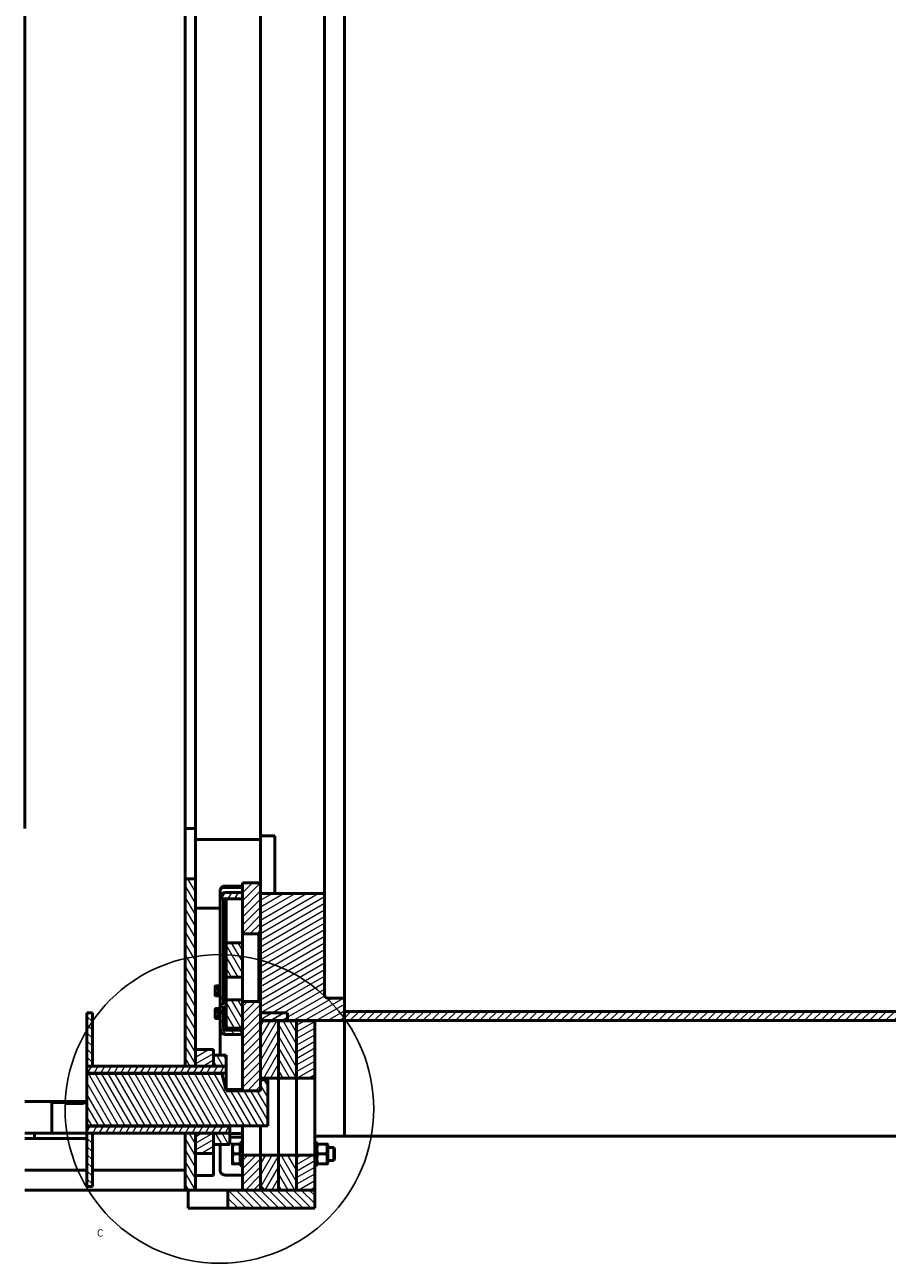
# Model space of a CAD drawing. Header units: millimetres. Extents: x -428974 to 63075, y -12164 to 49045.
# Tile 6 of 131: x -377528 to -359636, y -10263 to 15431. Entities that reach past the tile are written whole.
import ezdxf

# ---------------------------------------------------------------- set-up
doc = ezdxf.new("R2010")
doc.units = ezdxf.units.MM
doc.header["$LTSCALE"] = 75
for name, color, linetype, lineweight in [('Detail Boundary (ISO)', 7, 'Continuous', 25), ('Hatch (ISO)', 7, 'Continuous', 18), ('Visible (ISO)', 7, 'Continuous', 50)]:
    doc.layers.add(name, color=color, linetype=linetype, lineweight=lineweight)
doc.styles.add('Label Text (ISO)', font='tahoma.ttf')
pattern_1 = [(30.000022, (0, 0), (-59.53129, 103.111127), [])]
pattern_2 = [(45, (0, 0), (-84.1899, 84.1899), [])]
pattern_3 = [(135.00021, (0, 0), (-84.189592, -84.19021), [])]
pattern_4 = [(120.000175, (0, 0), (-103.110967, -59.531566), [])]
pattern_5 = [(59.999978, (0, 0), (-103.111127, 59.53129), [])]

# ---------------------------------------------------------------- blocks, each defined once
blk = doc.blocks.new('2dDetail0')
at = {"layer": 'Detail Boundary (ISO)'}
blk.add_circle((-4979.86, -94.16), 42.68, dxfattribs=at)
at = {"layer": 'Detail Boundary (ISO)', "insert": (-5013.71, -129.5), "char_height": 2, "attachment_point": 7, "style": 'Label Text (ISO)'}
blk.add_mtext('C', dxfattribs=at)

msp = doc.modelspace()

# ---------------------------------------------------------------- hatches: boundary and pattern name
at = {"layer": 'Hatch (ISO)'}
h = msp.add_hatch(dxfattribs=at)
h.set_pattern_fill('ANSI31', color=256, scale=952.5, angle=-14.99997778, style=0)
h.set_pattern_definition(pattern_1)
edge = h.paths.add_edge_path()
edge.add_spline(control_points=[(-371310.2426, 38179.4117), (-371310.2426, 38184.7468), (-371309.7549, 38190.5795), (-371307.6336, 38202.0304), (-371305.9987, 38207.6484), (-371302.2354, 38217.3286), (-371299.8071, 38222.3101), (-371293.9878, 38231.6684), (-371290.5943, 38236.0437), (-371283.9108, 38243.1788), (-371280.0521, 38246.6401), (-371271.6835, 38252.6456), (-371267.1717, 38255.1874), (-371258.7579, 38258.8963), (-371254.1103, 38260.4506), (-371244.5875, 38262.4812), (-371239.712, 38262.9564), (-371235.2426, 38262.9564)], knot_values=[-1.566484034, -1.566484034, -1.566484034, -1.566484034, -1.353080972, -1.353080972, -1.13967791, -1.13967791, -0.9376405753, -0.9376405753, -0.7356032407, -0.7356032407, -0.5465814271, -0.5465814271, -0.3575596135, -0.3575596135, -0.1787798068, -0.1787798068, 0, 0, 0, 0], degree=3, periodic=0)
edge.add_line((-371235.2426, 38262.9564), (-370897.7426, 38262.9564))
edge.add_line((-370897.7426, 38262.9564), (-370897.7426, 38539.8789))
edge.add_line((-370897.7426, 38539.8789), (-370897.7426, 38729.6676))
edge.add_line((-370897.7426, 38729.6676), (-372637.7426, 38729.6676))
edge.add_line((-372637.7426, 38729.6676), (-372637.7426, 36093.6427))
edge.add_line((-372637.7426, 36093.6427), (-371310.2426, 36093.6427))
edge.add_line((-371310.2426, 36093.6427), (-371310.2426, 38179.4117))
edge = h.paths.add_edge_path()
edge.add_spline(control_points=[(-371235.2426, -4763.1815), (-371239.712, -4763.1815), (-371244.5875, -4762.7064), (-371254.1103, -4760.6757), (-371258.7579, -4759.1215), (-371267.1717, -4755.4125), (-371271.6835, -4752.8708), (-371280.0521, -4746.8652), (-371283.9108, -4743.404), (-371290.5943, -4736.2688), (-371293.9878, -4731.8936), (-371299.8071, -4722.5353), (-371302.2354, -4717.5537), (-371305.9987, -4707.8735), (-371307.6336, -4702.2555), (-371309.7549, -4690.8046), (-371310.2426, -4684.9719), (-371310.2426, -4679.6369)], knot_values=[0, 0, 0, 0, 0.1787798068, 0.1787798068, 0.3575596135, 0.3575596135, 0.5465814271, 0.5465814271, 0.7356032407, 0.7356032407, 0.9376405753, 0.9376405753, 1.13967791, 1.13967791, 1.353080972, 1.353080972, 1.566484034, 1.566484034, 1.566484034, 1.566484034], degree=3, periodic=0)
edge.add_line((-371310.2426, -4679.6369), (-371310.2426, -2593.8678))
edge.add_line((-371310.2426, -2593.8678), (-372637.7426, -2593.8678))
edge.add_line((-372637.7426, -2593.8678), (-372637.7426, -3356.7706))
edge.add_line((-372637.7426, -3356.7706), (-372637.7426, -4874.745))
edge.add_line((-372637.7426, -4874.745), (-372637.7426, -5065.9252))
edge.add_line((-372637.7426, -5065.9252), (-372637.7426, -5229.8927))
edge.add_line((-372637.7426, -5229.8927), (-372075.2426, -5229.8927))
edge.add_line((-372075.2426, -5229.8927), (-370897.7426, -5229.8927))
edge.add_line((-370897.7426, -5229.8927), (-370897.7426, -5040.104))
edge.add_line((-370897.7426, -5040.104), (-370897.7426, -4763.1815))
edge.add_line((-370897.7426, -4763.1815), (-371235.2426, -4763.1815))
h = msp.add_hatch(dxfattribs=at)
h.set_pattern_fill('ANSI31', color=256, scale=952.5, style=0)
h.set_pattern_definition(pattern_2)
h.paths.add_polyline_path([(-370897.7426, -5229.8927), (-74377.7426, -5229.8927), (-74377.7426, -5040.104), (-370897.7426, -5040.104)])
h.paths.add_polyline_path([(-74377.7426, 38729.6676), (-370897.7426, 38729.6676), (-370897.7426, 38539.8789), (-74377.7426, 38539.8789)])
h = msp.add_hatch(dxfattribs=at)
h.set_pattern_fill('ANSI31', color=256, scale=952.5, angle=75.00017538, style=0)
h.set_pattern_definition(pattern_4)
h.paths.add_polyline_path([(-373987.7426, -2284.5157), (-374197.7426, -2284.5157), (-374197.7426, -6174.5871), (-373987.7426, -6174.5871), (-373987.7426, -5831.8577)])
h.paths.add_polyline_path([(-374197.7426, -8746.0264), (-373987.7426, -8746.0264), (-373987.7426, -7983.3122), (-373987.7426, -7567.4657), (-374197.7426, -7567.4657)])
h = msp.add_hatch(dxfattribs=at)
h.set_pattern_fill('ANSI31', color=256, scale=952.5, angle=14.99997778, style=0)
h.set_pattern_definition(pattern_5)
edge = h.paths.add_edge_path()
edge.add_line((-373372.7426, -2701.0212), (-373012.7426, -2701.0212))
edge.add_line((-373012.7426, -2701.0212), (-373012.7426, -2569.2706))
edge.add_line((-373012.7426, -2569.2706), (-373372.7426, -2569.2706))
edge.add_ellipse((-373372.7426, -2779.2706), major_axis=(0, 210), ratio=0.5, start_angle=0, end_angle=51.23327886)
edge.add_line((-373470.181, -2701.0212), (-373372.7426, -2701.0212))
h = msp.add_hatch(dxfattribs=at)
h.set_pattern_fill('ANSI31', color=256, scale=952.5, style=0)
h.set_pattern_definition(pattern_2)
h.paths.add_polyline_path([(-372637.7426, -4874.745), (-372675.2426, -4831.4437), (-373012.7426, -4831.4437), (-373012.7426, -5342.3987), (-373012.7426, -5429.0013), (-373012.7426, -5515.6038), (-373012.7426, -6683.5264), (-372637.7426, -6683.5264), (-372637.7426, -6458.5264), (-372637.7426, -6421.0264), (-372637.7426, -5231.4319), (-372637.7426, -5229.8927), (-372637.7426, -5065.9252)])
h.paths.add_polyline_path([(-372675.2426, -3431.7706), (-372637.7426, -3356.7706), (-372637.7426, -2593.8678), (-372637.7426, -2371.0264), (-373012.7426, -2371.0264), (-373012.7426, -2569.2706), (-373012.7426, -2701.0212), (-373012.7426, -3431.7706)])
h.paths.add_polyline_path([(-373012.7426, -8019.0255), (-373012.7426, -8746.0264), (-372637.7426, -8746.0264), (-372637.7426, -8671.0264), (-372637.7426, -8019.0255)])
h = msp.add_hatch(dxfattribs=at)
h.set_pattern_fill('ANSI31', color=256, scale=952.5, angle=75.00017538, style=0)
h.set_pattern_definition(pattern_4)
h.paths.add_polyline_path([(-373350.2426, -3616.0287), (-373350.2426, -4328.5287), (-373012.7426, -4328.5287), (-373012.7426, -3616.0287)])
h.paths.add_polyline_path([(-373350.2426, -4798.7867), (-373350.2426, -5342.3987), (-373312.7426, -5385.7), (-373050.2426, -5385.7), (-373012.7426, -5342.3987), (-373012.7426, -4831.4437), (-373012.7426, -4798.7867)])
h = msp.add_hatch(dxfattribs=at)
h.set_pattern_fill('ANSI31', color=256, scale=952.5, angle=90.00021046, style=0)
h.set_pattern_definition(pattern_3)
h.paths.add_polyline_path([(-376237.7426, -5071.0264), (-376237.7426, -6174.5871), (-376125.2426, -6174.5871), (-376125.2426, -5071.0264)])
h.paths.add_polyline_path([(-376237.7426, -7567.4657), (-376237.7426, -8671.0264), (-376125.2426, -8671.0264), (-376125.2426, -7567.4657)])
h = msp.add_hatch(dxfattribs=at)
h.set_pattern_fill('ANSI31', color=256, scale=952.5, angle=90.00021046, style=0)
h.set_pattern_definition(pattern_3)
edge = h.paths.add_edge_path()
edge.add_line((-373402.7426, -5394.3602), (-373402.7426, -5039.2898))
edge.add_line((-373402.7426, -5039.2898), (-373477.7426, -5039.2898))
edge.add_line((-373477.7426, -5039.2898), (-373477.7426, -5394.3602))
edge.add_ellipse((-373372.7426, -5394.3602), major_axis=(0, -121.2436), ratio=0.8660254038, start_angle=270, end_angle=360)
edge.add_line((-373372.7426, -5515.6038), (-373012.7426, -5515.6038))
edge.add_line((-373012.7426, -5515.6038), (-373012.7426, -5429.0013))
edge.add_line((-373012.7426, -5429.0013), (-373372.7426, -5429.0013))
edge.add_ellipse((-373372.7426, -5394.3602), major_axis=(0, -34.641), ratio=0.8660254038, start_angle=270, end_angle=360, ccw=False)
h = msp.add_hatch(dxfattribs=at)
h.set_pattern_fill('ANSI31', color=256, scale=952.5, angle=-14.99997778, style=0)
h.set_pattern_definition(pattern_1)
h.paths.add_polyline_path([(-372075.2426, -5065.9252), (-372637.7426, -5065.9252), (-372637.7426, -5229.8927), (-372637.7426, -5231.4319), (-372262.7426, -5231.4319), (-372075.2426, -5231.4319), (-372075.2426, -5229.8927)])
h = msp.add_hatch(dxfattribs=at)
h.set_pattern_fill('ANSI31', color=256, scale=952.5, angle=14.99997778, style=0)
h.set_pattern_definition(pattern_5)
h.paths.add_polyline_path([(-372262.7426, -8746.0264), (-372262.7426, -8019.0255), (-372637.7426, -8019.0255), (-372637.7426, -8671.0264), (-372562.7426, -8746.0264)])
h.paths.add_polyline_path([(-372262.7426, -6421.0264), (-372262.7426, -5231.4319), (-372637.7426, -5231.4319), (-372637.7426, -6421.0264)])
h = msp.add_hatch(dxfattribs=at)
h.set_pattern_fill('ANSI31', color=256, scale=952.5, angle=75.00017538, style=0)
h.set_pattern_definition(pattern_4)
h.paths.add_polyline_path([(-371887.7426, -8746.0264), (-371887.7426, -8019.0255), (-372262.7426, -8019.0255), (-372262.7426, -8746.0264)])
h.paths.add_polyline_path([(-371887.7426, -6421.0264), (-371887.7426, -5231.4319), (-372075.2426, -5231.4319), (-372262.7426, -5231.4319), (-372262.7426, -6421.0264)])
h = msp.add_hatch(dxfattribs=at)
h.set_pattern_fill('ANSI31', color=256, scale=952.5, angle=-14.99997778, style=0)
h.set_pattern_definition(pattern_1)
h.paths.add_polyline_path([(-371512.7426, -8746.0264), (-371512.7426, -8019.0255), (-371887.7426, -8019.0255), (-371887.7426, -8746.0264)])
h.paths.add_polyline_path([(-371512.7426, -6421.0264), (-371512.7426, -5231.4319), (-371887.7426, -5231.4319), (-371887.7426, -6421.0264)])
h = msp.add_hatch(dxfattribs=at)
h.set_pattern_fill('ANSI31', color=256, scale=952.5, angle=-14.99997778, style=0)
h.set_pattern_definition(pattern_1)
h.paths.add_polyline_path([(-373987.7426, -6174.5871), (-373612.7426, -6174.5871), (-373612.7426, -5945.6736), (-373612.7426, -5831.8577), (-373987.7426, -5831.8577)])
h.paths.add_polyline_path([(-373612.7426, -7567.4657), (-373987.7426, -7567.4657), (-373987.7426, -7983.3122), (-373612.7426, -7983.3122), (-373612.7426, -7796.3791)])
h = msp.add_hatch(dxfattribs=at)
h.set_pattern_fill('ANSI31', color=256, scale=952.5, angle=75.00017538, style=0)
h.set_pattern_definition(pattern_4)
h.paths.add_polyline_path([(-373350.2426, -6174.5871), (-373350.2426, -5945.6736), (-373612.7426, -5945.6736), (-373612.7426, -6174.5871)])
h.paths.add_polyline_path([(-373275.2426, -7796.3791), (-373275.2426, -7567.4657), (-373612.7426, -7567.4657), (-373612.7426, -7796.3791)])
h = msp.add_hatch(dxfattribs=at)
h.set_pattern_fill('ANSI31', color=256, scale=952.5, angle=14.99997778, style=0)
h.set_pattern_definition(pattern_5)
h.paths.add_polyline_path([(-376237.7426, -6174.5871), (-376237.7426, -6321.2342), (-373350.2426, -6321.2342), (-373350.2426, -6174.5871), (-373612.7426, -6174.5871), (-373987.7426, -6174.5871), (-374197.7426, -6174.5871), (-376125.2426, -6174.5871)])
h.paths.add_polyline_path([(-376237.7426, -7420.8186), (-376237.7426, -7567.4657), (-376125.2426, -7567.4657), (-374197.7426, -7567.4657), (-373987.7426, -7567.4657), (-373612.7426, -7567.4657), (-373275.2426, -7567.4657), (-373275.2426, -7420.8186)])
h = msp.add_hatch(dxfattribs=at)
h.set_pattern_fill('ANSI31', color=256, scale=952.5, angle=75.00017538, style=0)
h.set_pattern_definition(pattern_4)
h.paths.add_polyline_path([(-372637.7426, -6683.5264), (-373012.7426, -6683.5264), (-373347.2616, -6683.5264), (-373442.253, -6329.0137), (-376237.7426, -6329.0137), (-376237.7426, -7413.039), (-372487.7426, -7413.039), (-372487.7426, -6458.5264), (-372637.7426, -6458.5264)])
h = msp.add_hatch(dxfattribs=at)
h.set_pattern_fill('ANSI31', color=256, scale=952.5, angle=90.00021046, style=0)
h.set_pattern_definition(pattern_3)
h.paths.add_polyline_path([(-373312.7426, -9121.0264), (-371512.7426, -9121.0264), (-371512.7426, -8746.0264), (-371887.7426, -8746.0264), (-372262.7426, -8746.0264), (-372562.7426, -8746.0264), (-372637.7426, -8746.0264), (-373012.7426, -8746.0264), (-373312.7426, -8746.0264)])

# ---------------------------------------------------------------- linework, layer by layer
at = {"layer": 'Visible (ISO)'}
for p, q in [((-374197.7426, -1246.0264), (-374197.7426, 40003.9736)), ((-373987.7426, -1246.0264), (-373987.7426, 40003.9736)), ((-370897.7426, 38262.9564), (-370897.7426, -4763.1815)), ((-371310.2426, 36093.6427), (-371310.2426, -2593.8678)), ((-372637.7426, 32428.9736), (-372637.7426, -1396.0264)), ((-377527.7426, -1246.0264), (-377527.7426, 26311.4189)), ((-374197.7426, -1246.0264), (-373987.7426, -1246.0264)), ((-374197.7426, -2284.5157), (-374197.7426, -1246.0264)), ((-373987.7426, -1246.0264), (-373987.7426, -2284.5157)), ((-372637.7426, -1471.0264), (-373987.7426, -1471.0264)), ((-372637.7426, -1396.0264), (-372637.7426, -1836.5806)), ((-372637.7426, -1396.0264), (-372337.7426, -1396.0264)), ((-372337.7426, -1836.5806), (-372337.7426, -1396.0264)), ((-372637.7426, -2371.0264), (-372637.7426, -1836.5806)), ((-372337.7426, -1836.5806), (-372337.7426, -2593.8678)), ((-373987.7426, -2284.5157), (-374197.7426, -2284.5157)), ((-374197.7426, -2284.5157), (-374197.7426, -6174.5871)), ((-373987.7426, -6174.5871), (-373987.7426, -2284.5157)), ((-373477.7426, -2519.2327), (-373477.7426, -2720.5836)), ((-373372.7426, -2438.3481), (-373012.7426, -2438.3481)), ((-373372.7426, -2466.7327), (-373012.7426, -2466.7327)), ((-373012.7426, -2569.2706), (-373372.7426, -2569.2706)), ((-372637.7426, -2371.0264), (-373012.7426, -2371.0264)), ((-373012.7426, -2371.0264), (-373012.7426, -3431.7706)), ((-373012.7426, -2701.0212), (-373012.7426, -2569.2706)), ((-372637.7426, -3356.7706), (-372637.7426, -2371.0264)), ((-373477.7426, -2720.5836), (-373477.7426, -4753.0836)), ((-373470.181, -2701.0212), (-373372.7426, -2701.0212)), ((-373402.7426, -4753.0836), (-373402.7426, -2720.5836)), ((-373372.7426, -2701.0212), (-373012.7426, -2701.0212)), ((-373012.7426, -2705.5836), (-373372.7426, -2705.5836)), ((-373350.2426, -2734.9174), (-373350.2426, -2707.4655)), ((-373350.2426, -3616.0287), (-373350.2426, -2734.9174)), ((-371310.2426, -2593.8678), (-372637.7426, -2593.8678)), ((-372637.7426, -2593.8678), (-372637.7426, -5229.8927)), ((-371310.2426, -4679.6369), (-371310.2426, -2593.8678)), ((-373477.7426, -2896.0264), (-373987.7426, -2896.0264)), ((-373012.7426, -3431.7706), (-372675.2426, -3431.7706)), ((-373012.7426, -3431.7706), (-373012.7426, -3616.0287)), ((-372675.2426, -3431.7706), (-372637.7426, -3356.7706)), ((-372675.2426, -3431.7706), (-372675.2426, -4577.0932)), ((-373350.2426, -3616.0287), (-373350.2426, -4328.5287)), ((-373012.7426, -3616.0287), (-373350.2426, -3616.0287)), ((-373012.7426, -4328.5287), (-373012.7426, -3616.0287)), ((-373372.7426, -4254.55), (-373350.2426, -4254.55)), ((-373350.2426, -4328.5287), (-373012.7426, -4328.5287)), ((-373350.2426, -4710.6141), (-373350.2426, -4328.5287)), ((-373012.7426, -4328.5287), (-373012.7426, -4710.6141)), ((-373575.2433, -4523.0331), (-373567.7069, -4509.9797)), ((-373575.2433, -4523.0331), (-373575.2433, -4535.7657)), ((-373575.2433, -4535.7657), (-373575.2433, -4614.3657)), ((-373575.2433, -4614.3657), (-373575.2433, -4691.6331)), ((-373506.2433, -4509.1215), (-373567.2048, -4509.1215)), ((-373506.2433, -4562.4098), (-373567.2048, -4562.4098)), ((-373506.2433, -4509.1215), (-373506.2433, -4562.4098)), ((-373506.2433, -4528.6956), (-373500.2426, -4528.6956)), ((-373506.2433, -4562.4098), (-373506.2433, -4666.3215)), ((-373500.2426, -4506.1581), (-373494.6176, -4500.5331)), ((-373500.2426, -4719.9081), (-373500.2426, -4506.1581)), ((-373494.6176, -4500.5331), (-373494.6176, -4725.5331)), ((-373494.6176, -4500.5331), (-373477.7426, -4500.5331)), ((-373385.8676, -4500.5331), (-373402.7426, -4500.5331)), ((-373385.8676, -4725.5331), (-373385.8676, -4500.5331)), ((-373380.2426, -4506.1581), (-373385.8676, -4500.5331)), ((-373380.2426, -4506.1581), (-373380.2426, -4719.9081)), ((-373380.2426, -4553.0331), (-373350.2426, -4553.0331)), ((-373350.2426, -4421.785), (-373372.7426, -4421.785)), ((-373350.2426, -4459.285), (-373372.7426, -4459.285)), ((-372675.2426, -4577.0932), (-372675.2426, -4679.5451)), ((-373575.2433, -4691.6331), (-373575.2433, -4703.0331)), ((-373575.2433, -4703.0331), (-373567.7069, -4716.0866)), ((-373506.2433, -4666.3215), (-373567.2048, -4666.3215)), ((-373506.2433, -4716.9448), (-373567.2048, -4716.9448)), ((-373506.2433, -4666.3215), (-373506.2433, -4716.9448)), ((-373506.2433, -4697.3706), (-373500.2426, -4697.3706)), ((-373500.2426, -4719.9081), (-373494.6176, -4725.5331)), ((-373494.6176, -4725.5331), (-373477.7426, -4725.5331)), ((-373477.7426, -4758.1076), (-373477.7426, -4753.0836)), ((-373477.7426, -4758.1076), (-373477.7426, -4949.471)), ((-373477.7426, -4758.1076), (-373402.7426, -4758.1076)), ((-373385.8676, -4725.5331), (-373402.7426, -4725.5331)), ((-373402.7426, -4753.0836), (-373402.7426, -4758.1076)), ((-373402.7426, -4872.1026), (-373402.7426, -4758.1076)), ((-373380.2426, -4719.9081), (-373385.8676, -4725.5331)), ((-373380.2426, -4673.0331), (-373350.2426, -4673.0331)), ((-373350.2426, -4841.5686), (-373372.7426, -4841.5686)), ((-373372.7426, -4867.8378), (-373350.2426, -4867.8378)), ((-373350.2426, -4798.7867), (-373350.2426, -4710.6141)), ((-373350.2426, -4798.7867), (-373350.2426, -5342.3987)), ((-373012.7426, -4798.7867), (-373350.2426, -4798.7867)), ((-373012.7426, -4710.6141), (-373012.7426, -4798.7867)), ((-373012.7426, -5342.3987), (-373012.7426, -4798.7867)), ((-372675.2426, -4831.4437), (-373012.7426, -4831.4437)), ((-373012.7426, -4831.4437), (-373012.7426, -6683.5264)), ((-372675.2426, -4679.5451), (-372675.2426, -4831.4437)), ((-372637.7426, -4874.745), (-372675.2426, -4831.4437)), ((-372637.7426, -6683.5264), (-372637.7426, -4874.745)), ((-370897.7426, -4763.1815), (-371235.2426, -4763.1815)), ((-370897.7426, -5229.8927), (-370897.7426, -4763.1815)), ((-376237.7426, -5071.0264), (-376237.7426, -6174.5871)), ((-376125.2426, -5071.0264), (-376237.7426, -5071.0264)), ((-376125.2426, -6174.5871), (-376125.2426, -5071.0264)), ((-373575.2433, -4991.4175), (-373570.9622, -4984.0025)), ((-373575.2433, -4991.4175), (-373575.2433, -5010.016)), ((-373575.2433, -5010.016), (-373575.2433, -5093.1654)), ((-373575.2433, -5093.1654), (-373575.2433, -5164.5669)), ((-373506.2433, -4978.3836), (-373567.2048, -4978.3836)), ((-373506.2433, -5041.6484), (-373567.2048, -5041.6484)), ((-373506.2433, -4978.3836), (-373506.2433, -5041.6484)), ((-373506.2433, -4997.08), (-373500.2426, -4997.08)), ((-373506.2433, -5041.6484), (-373506.2433, -5144.6823)), ((-373500.2426, -4974.5425), (-373494.6176, -4968.9175)), ((-373500.2426, -5188.2925), (-373500.2426, -4974.5425)), ((-373494.6176, -4968.9175), (-373494.6176, -5193.9175)), ((-373494.6176, -4968.9175), (-373477.7426, -4968.9175)), ((-373477.7426, -4978.5353), (-373477.7426, -4949.471)), ((-373477.7426, -4949.471), (-373402.7426, -4949.471)), ((-373477.7426, -5039.2898), (-373477.7426, -4978.5353)), ((-373402.7426, -5039.2898), (-373477.7426, -5039.2898)), ((-373477.7426, -5039.2898), (-373477.7426, -5394.3602)), ((-373402.7426, -4949.471), (-373402.7426, -4978.5353)), ((-373385.8676, -4968.9175), (-373402.7426, -4968.9175)), ((-373402.7426, -5039.2898), (-373402.7426, -4978.5353)), ((-373402.7426, -5394.3602), (-373402.7426, -5039.2898)), ((-373385.8676, -5193.9175), (-373385.8676, -4968.9175)), ((-373380.2426, -4974.5425), (-373385.8676, -4968.9175)), ((-373380.2426, -4974.5425), (-373380.2426, -5188.2925)), ((-373380.2426, -5021.4175), (-373350.2426, -5021.4175)), ((-373350.2426, -4940.9156), (-373372.7426, -4940.9156)), ((-372075.2426, -5065.9252), (-372637.7426, -5065.9252)), ((-372637.7426, -5065.9252), (-372637.7426, -5231.4319)), ((-372075.2426, -5231.4319), (-372075.2426, -5065.9252)), ((-74377.7426, -5040.104), (-370897.7426, -5040.104)), ((-370897.7426, -5040.104), (-370897.7426, -5229.8927)), ((-373575.2433, -5164.5669), (-373575.2433, -5171.4175)), ((-373575.2433, -5171.4175), (-373570.9622, -5178.8326)), ((-373506.2433, -5144.6823), (-373567.2048, -5144.6823)), ((-373506.2433, -5184.4514), (-373567.2048, -5184.4514)), ((-373506.2433, -5144.6823), (-373506.2433, -5184.4514)), ((-373506.2433, -5165.755), (-373500.2426, -5165.755)), ((-373500.2426, -5188.2925), (-373494.6176, -5193.9175)), ((-373494.6176, -5193.9175), (-373477.7426, -5193.9175)), ((-373477.7426, -5945.6736), (-373477.7426, -5394.3602)), ((-373385.8676, -5193.9175), (-373402.7426, -5193.9175)), ((-373380.2426, -5188.2925), (-373385.8676, -5193.9175)), ((-373380.2426, -5141.4175), (-373350.2426, -5141.4175)), ((-373350.2426, -5342.3987), (-373312.7426, -5385.7)), ((-373350.2426, -5342.3987), (-373350.2426, -5429.0013)), ((-373312.7426, -5385.7), (-373050.2426, -5385.7)), ((-373312.7426, -5429.0013), (-373312.7426, -5385.7)), ((-373050.2426, -5385.7), (-373012.7426, -5342.3987)), ((-373050.2426, -5385.7), (-373050.2426, -5429.0013)), ((-372637.7426, -5229.8927), (-370897.7426, -5229.8927)), ((-372262.7426, -5231.4319), (-372637.7426, -5231.4319)), ((-372637.7426, -5231.4319), (-372637.7426, -6421.0264)), ((-372637.7426, -5231.4319), (-372075.2426, -5231.4319)), ((-372262.7426, -6421.0264), (-372262.7426, -5231.4319)), ((-371887.7426, -5231.4319), (-372262.7426, -5231.4319)), ((-372262.7426, -5231.4319), (-372262.7426, -6421.0264)), ((-371887.7426, -6421.0264), (-371887.7426, -5231.4319)), ((-371512.7426, -5231.4319), (-371887.7426, -5231.4319)), ((-371887.7426, -5231.4319), (-371887.7426, -6421.0264)), ((-371512.7426, -6421.0264), (-371512.7426, -5231.4319)), ((-370897.7426, -5229.8927), (-370897.7426, -7625.1126)), ((-370897.7426, -5229.8927), (-74377.7426, -5229.8927)), ((-370897.7426, -7625.1126), (-370897.7426, -5229.8927)), ((-373012.7426, -5429.0013), (-373372.7426, -5429.0013)), ((-373372.7426, -5515.6038), (-373012.7426, -5515.6038)), ((-373012.7426, -5515.6038), (-373012.7426, -5429.0013)), ((-373612.7426, -5831.8577), (-373987.7426, -5831.8577)), ((-373987.7426, -5831.8577), (-373987.7426, -6174.5871)), ((-373612.7426, -6174.5871), (-373612.7426, -5831.8577)), ((-373350.2426, -5945.6736), (-373612.7426, -5945.6736)), ((-373612.7426, -5945.6736), (-373612.7426, -6174.5871)), ((-373350.2426, -6174.5871), (-373350.2426, -5945.6736)), ((-376237.7426, -6174.5871), (-376125.2426, -6174.5871)), ((-376237.7426, -6174.5871), (-376237.7426, -6321.2342)), ((-373350.2426, -6174.5871), (-376237.7426, -6174.5871)), ((-376237.7426, -6321.2342), (-373350.2426, -6321.2342)), ((-376237.7426, -6329.0137), (-376237.7426, -6321.2342)), ((-373442.253, -6329.0137), (-376237.7426, -6329.0137)), ((-376237.7426, -6329.0137), (-376237.7426, -7413.039)), ((-374197.7426, -6174.5871), (-373987.7426, -6174.5871)), ((-373987.7426, -6174.5871), (-373612.7426, -6174.5871)), ((-373612.7426, -6174.5871), (-373350.2426, -6174.5871)), ((-373347.2616, -6683.5264), (-373442.253, -6329.0137)), ((-373350.2426, -6321.2342), (-373350.2426, -6174.5871)), ((-373350.2426, -6672.4013), (-373350.2426, -6321.2342)), ((-372637.7426, -6421.0264), (-372262.7426, -6421.0264)), ((-372262.7426, -6421.0264), (-372262.7426, -6571.0264)), ((-372262.7426, -6421.0264), (-371887.7426, -6421.0264)), ((-372262.7426, -6571.0264), (-372262.7426, -6421.0264)), ((-371887.7426, -6421.0264), (-371887.7426, -6571.0264)), ((-371887.7426, -6421.0264), (-371512.7426, -6421.0264)), ((-371887.7426, -6571.0264), (-371887.7426, -6421.0264)), ((-371512.7426, -6421.0264), (-371512.7426, -6571.0264)), ((-373350.2426, -6657.7705), (-373012.7426, -6657.7705)), ((-372487.7426, -6458.5264), (-372637.7426, -6458.5264)), ((-372637.7426, -6458.5264), (-372637.7426, -6683.5264)), ((-372487.7426, -7413.039), (-372487.7426, -6458.5264)), ((-372262.7426, -6571.0264), (-372262.7426, -7246.0264)), ((-372262.7426, -7246.0264), (-372262.7426, -6571.0264)), ((-371887.7426, -6571.0264), (-371887.7426, -7246.0264)), ((-371887.7426, -7246.0264), (-371887.7426, -6571.0264)), ((-371512.7426, -6571.0264), (-371512.7426, -7246.0264)), ((-377527.7426, -6910.6042), (-376237.7426, -6910.6042)), ((-376965.2426, -6910.6042), (-376965.2426, -7566.6514)), ((-376699.1109, -6925.4014), (-376965.2426, -6925.4014)), ((-376699.1109, -6951.0811), (-376699.1109, -6910.6042)), ((-376237.7426, -6925.4014), (-376265.1412, -6925.4014)), ((-372637.7426, -6683.5264), (-373347.2616, -6683.5264)), ((-373012.7426, -6683.5264), (-372637.7426, -6683.5264)), ((-376369.5272, -6951.0811), (-376699.1109, -6951.0811)), ((-376237.7426, -7420.8186), (-376237.7426, -7413.039)), ((-376237.7426, -7413.039), (-372487.7426, -7413.039)), ((-376237.7426, -7420.8186), (-376237.7426, -7567.4657)), ((-373275.2426, -7420.8186), (-376237.7426, -7420.8186)), ((-373275.2426, -7413.039), (-373275.2426, -7420.8186)), ((-373275.2426, -7567.4657), (-373275.2426, -7420.8186)), ((-373012.7426, -8019.0255), (-373012.7426, -7413.039)), ((-372637.7426, -7413.039), (-372637.7426, -8019.0255)), ((-372637.7426, -8019.0255), (-372637.7426, -7413.039)), ((-372262.7426, -7246.0264), (-372262.7426, -8019.0255)), ((-372262.7426, -8019.0255), (-372262.7426, -7246.0264)), ((-371887.7426, -7246.0264), (-371887.7426, -8019.0255)), ((-371887.7426, -8019.0255), (-371887.7426, -7246.0264)), ((-371512.7426, -7246.0264), (-371512.7426, -8019.0255)), ((-377527.7426, -7566.6514), (-377325.2426, -7566.6514)), ((-377527.7426, -7675.4014), (-377325.2426, -7675.4014)), ((-376237.7426, -7566.6514), (-377325.2426, -7566.6514)), ((-377325.2426, -7566.6514), (-377325.2426, -7675.4014)), ((-377325.2426, -7675.4014), (-376237.7426, -7675.4014)), ((-376237.7426, -7567.4657), (-376237.7426, -8671.0264)), ((-376125.2426, -7567.4657), (-376237.7426, -7567.4657)), ((-376237.7426, -7567.4657), (-373275.2426, -7567.4657)), ((-376125.2426, -8671.0264), (-376125.2426, -7567.4657)), ((-373987.7426, -7567.4657), (-374197.7426, -7567.4657)), ((-374197.7426, -7567.4657), (-374197.7426, -8746.0264)), ((-373987.7426, -8746.0264), (-373987.7426, -7567.4657)), ((-373612.7426, -7567.4657), (-373987.7426, -7567.4657)), ((-373987.7426, -7567.4657), (-373987.7426, -7983.3122)), ((-373275.2426, -7567.4657), (-373612.7426, -7567.4657)), ((-373612.7426, -7567.4657), (-373612.7426, -7796.3791)), ((-373612.7426, -7983.3122), (-373612.7426, -7567.4657)), ((-373275.2426, -7796.3791), (-373275.2426, -7567.4657)), ((-373275.2426, -7571.7147), (-373012.7426, -7571.7147)), ((-373012.7426, -7644.7925), (-373275.2426, -7644.7925)), ((-370897.7426, -7625.1126), (-371512.7426, -7625.1126)), ((-370897.7426, -7625.1126), (-74377.7426, -7625.1126)), ((-373612.7426, -7796.3791), (-373275.2426, -7796.3791)), ((-373477.7426, -8330.3747), (-373477.7426, -7796.3791)), ((-373218.9933, -7789.7764), (-373218.9933, -7892.9014)), ((-373218.9933, -7892.9014), (-373218.9933, -8099.1514)), ((-373056.2433, -7789.7764), (-373200.5718, -7789.7764)), ((-373056.2433, -7789.7764), (-373056.2433, -7996.0264)), ((-373056.2433, -7804.3639), (-373050.2426, -7804.3639)), ((-373050.2426, -7757.9014), (-373040.8676, -7748.5264)), ((-373050.2426, -8234.1514), (-373050.2426, -7757.9014)), ((-373040.8676, -7748.5264), (-373040.8676, -8243.5264)), ((-373040.8676, -7748.5264), (-373012.7426, -7748.5264)), ((-371484.6176, -7748.5264), (-371512.7426, -7748.5264)), ((-371484.6176, -8243.5264), (-371484.6176, -7748.5264)), ((-371475.2426, -7757.9014), (-371484.6176, -7748.5264)), ((-371475.2426, -7757.9014), (-371475.2426, -8234.1514)), ((-371475.2426, -7804.4014), (-371466.7988, -7789.7764)), ((-371448.3773, -7789.7764), (-371269.6078, -7789.7764)), ((-371242.7426, -7804.4014), (-371251.1863, -7789.7764)), ((-371242.7426, -8187.6514), (-371242.7426, -7804.4014)), ((-371242.7426, -7861.0264), (-371118.6468, -7861.0264)), ((-371118.6468, -8131.0264), (-371118.6468, -7861.0264)), ((-371100.2426, -7879.4299), (-371118.6468, -7861.0264)), ((-371100.2426, -7879.4299), (-371100.2426, -8112.6229)), ((-373987.7426, -7983.3122), (-373612.7426, -7983.3122)), ((-373612.7426, -7983.3122), (-373612.7426, -8424.9101)), ((-373218.9933, -8099.1514), (-373218.9933, -8202.2764)), ((-373056.2433, -7996.0264), (-373200.5718, -7996.0264)), ((-373056.2433, -8202.2764), (-373200.5718, -8202.2764)), ((-373056.2433, -7996.0264), (-373056.2433, -8202.2764)), ((-373056.2433, -8187.6889), (-373050.2426, -8187.6889)), ((-373012.7426, -8019.0255), (-373012.7426, -8746.0264)), ((-372637.7426, -8019.0255), (-373012.7426, -8019.0255)), ((-372637.7426, -8746.0264), (-372637.7426, -8019.0255)), ((-372262.7426, -8019.0255), (-372637.7426, -8019.0255)), ((-372637.7426, -8019.0255), (-372637.7426, -8671.0264)), ((-372262.7426, -8746.0264), (-372262.7426, -8019.0255)), ((-371887.7426, -8019.0255), (-372262.7426, -8019.0255)), ((-372262.7426, -8019.0255), (-372262.7426, -8746.0264)), ((-371887.7426, -8746.0264), (-371887.7426, -8019.0255)), ((-371512.7426, -8019.0255), (-371887.7426, -8019.0255)), ((-371887.7426, -8019.0255), (-371887.7426, -8746.0264)), ((-371512.7426, -8746.0264), (-371512.7426, -8019.0255)), ((-371475.2426, -8187.6514), (-371466.7988, -8202.2764)), ((-371448.3773, -7996.0264), (-371269.6078, -7996.0264)), ((-371448.3773, -8202.2764), (-371269.6078, -8202.2764)), ((-371242.7426, -8187.6514), (-371251.1863, -8202.2764)), ((-371242.7426, -8131.0264), (-371118.6468, -8131.0264)), ((-371100.2426, -8112.6229), (-371118.6468, -8131.0264)), ((-376237.7426, -8331.4485), (-377527.7426, -8331.4485)), ((-374197.7426, -8331.4485), (-376125.2426, -8331.4485)), ((-373612.7426, -8446.0264), (-373987.7426, -8446.0264)), ((-373612.7426, -8446.0264), (-373612.7426, -8424.9101)), ((-373372.7426, -8432.6836), (-373012.7426, -8432.6836)), ((-373050.2426, -8234.1514), (-373040.8676, -8243.5264)), ((-373040.8676, -8243.5264), (-373012.7426, -8243.5264)), ((-371484.6176, -8243.5264), (-371512.7426, -8243.5264)), ((-371475.2426, -8234.1514), (-371484.6176, -8243.5264)), ((-376237.7426, -8671.0264), (-376125.2426, -8671.0264)), ((-372637.7426, -8671.0264), (-372562.7426, -8746.0264)), ((-374197.7426, -8746.0264), (-377527.7426, -8746.0264)), ((-374197.7426, -8746.0264), (-373987.7426, -8746.0264)), ((-374137.7426, -9121.0264), (-374137.7426, -8746.0264)), ((-373462.7426, -8746.0264), (-373987.7426, -8746.0264)), ((-373312.7426, -8746.0264), (-373462.7426, -8746.0264)), ((-371512.7426, -8746.0264), (-373312.7426, -8746.0264)), ((-373312.7426, -8746.0264), (-373312.7426, -9121.0264)), ((-373012.7426, -8746.0264), (-372637.7426, -8746.0264)), ((-372562.7426, -8746.0264), (-372262.7426, -8746.0264)), ((-372262.7426, -8746.0264), (-371887.7426, -8746.0264)), ((-371887.7426, -8746.0264), (-371512.7426, -8746.0264)), ((-371512.7426, -9121.0264), (-371512.7426, -8746.0264)), ((-374137.7426, -9121.0264), (-373987.7426, -9121.0264)), ((-373462.7426, -9121.0264), (-373987.7426, -9121.0264)), ((-373312.7426, -9121.0264), (-373462.7426, -9121.0264)), ((-373312.7426, -9121.0264), (-371512.7426, -9121.0264))]:
    msp.add_line(p, q, dxfattribs=at)
msp.add_arc((-376369.5272, -6726.0811), 225, 270, 304.90491294, dxfattribs=at)
for centre, major_axis, ratio, start_param, end_param in [((-373372.7426, -2519.2327), (-105, 0), 0.5, 4.7123889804, 6.2831853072), ((-373372.7426, -2529.2808), (-105, 0), 0.8660254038, 4.7123889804, 6.0186645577), ((-373372.7426, -2779.2706), (0, 210), 0.5, 0, 1.1889696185), ((-373372.7426, -2720.5836), (-105, 0), 0.5, 5.9013585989, 6.2831853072), ((-373372.7426, -2720.5836), (-30, 0), 0.5, 4.7123889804, 6.2831853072), ((-373387.7426, -2772.4174), (72.4444, 72.4444), 0.2679491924, 0.73279442, 0.7853981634), ((-372975.2426, -2772.4174), (-72.4444, 72.4444), 0.2679491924, 5.4977871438, 5.5503908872), ((-373372.7426, -4280.5308), (-30, 0), 0.8660254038, 4.7123889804, 6.2831853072), ((-373372.7426, -4474.285), (-105, 0), 0.5, 4.7123889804, 5.0021406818), ((-373372.7426, -4474.285), (-30, 0), 0.5, 4.7123889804, 6.2831853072), ((-373372.7426, -4970.1467), (-105, 0), 0.9743700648, 4.7123889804, 6.0796930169), ((-373372.7426, -4815.5878), (-30, 0), 0.8660254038, 0, 1.5707963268), ((-373372.7426, -4970.1467), (-30, 0), 0.9743700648, 4.7123889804, 6.2411238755), ((-373372.7426, -5394.3602), (0, -121.2436), 0.8660254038, 4.7123889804, 6.2831853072), ((-373372.7426, -5394.3602), (0, -34.641), 0.8660254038, 4.7123889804, 6.2831853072), ((-373372.7426, -8330.3747), (-105, 0), 0.9743700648, 0, 1.5707963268)]:
    msp.add_ellipse(centre, major_axis=major_axis, ratio=ratio, start_param=start_param, end_param=end_param, dxfattribs=at)
for points, weights in [([(-373567.2048, -4509.1215), (-373575.2433, -4523.4001), (-373575.2433, -4535.7657)], [1, 1.0379548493, 1]), ([(-373575.2433, -4535.7657), (-373575.2433, -4548.1313), (-373567.2048, -4562.4098)], [1, 1.0379548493, 1]), ([(-373567.2048, -4562.4098), (-373575.2433, -4590.2529), (-373575.2433, -4614.3657)], [1, 1.0379548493, 1]), ([(-373575.2433, -4614.3657), (-373575.2433, -4638.4785), (-373567.2048, -4666.3215)], [1, 1.0379548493, 1]), ([(-373567.7069, -4509.9797), (-373567.4602, -4509.5524), (-373567.2048, -4509.1215)], [1.00225477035, 1.00116302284, 1]), ([(-373567.2048, -4666.3215), (-373575.2433, -4679.886), (-373575.2433, -4691.6331)], [1, 1.0379548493, 1]), ([(-373575.2433, -4691.6331), (-373575.2433, -4703.3803), (-373567.2048, -4716.9448)], [1, 1.0379548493, 1]), ([(-373567.2048, -4978.3836), (-373575.2433, -4995.3354), (-373575.2433, -5010.016)], [1, 1.0379548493, 1]), ([(-373575.2433, -5010.016), (-373575.2433, -5024.6967), (-373567.2048, -5041.6484)], [1, 1.0379548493, 1]), ([(-373567.2048, -5041.6484), (-373575.2433, -5069.2563), (-373575.2433, -5093.1654)], [1, 1.0379548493, 1]), ([(-373575.2433, -5093.1654), (-373575.2433, -5117.0745), (-373567.2048, -5144.6823)], [1, 1.0379548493, 1]), ([(-373570.9622, -4984.0025), (-373569.3926, -4981.2839), (-373567.2048, -4978.3836)], [1.01477992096, 1.01005230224, 1]), ([(-373567.2048, -5144.6823), (-373575.2433, -5155.3384), (-373575.2433, -5164.5669)], [1, 1.0379548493, 1]), ([(-373575.2433, -5164.5669), (-373575.2433, -5173.7953), (-373567.2048, -5184.4514)], [1, 1.0379548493, 1]), ([(-373218.9933, -7789.7764), (-373218.9933, -7789.7764), (-373200.5718, -7789.7764)], [1, 1.0379548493, 1]), ([(-373200.5718, -7789.7764), (-373218.9933, -7845.0409), (-373218.9933, -7892.9014)], [1, 1.0379548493, 1]), ([(-373218.9933, -7892.9014), (-373218.9933, -7940.7618), (-373200.5718, -7996.0264)], [1, 1.0379548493, 1]), ([(-371466.7988, -7789.7764), (-371466.7988, -7789.7764), (-371448.3773, -7789.7764)], [1.07735026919, 1.07735026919, 1]), ([(-371448.3773, -7789.7764), (-371482.7523, -7892.9014), (-371448.3773, -7996.0264)], [1, 1.15470053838, 1]), ([(-371269.6078, -7789.7764), (-371251.1863, -7789.7764), (-371251.1863, -7789.7764)], [1, 1.07735026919, 1.07735026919]), ([(-371269.6078, -7996.0264), (-371235.2328, -7892.9014), (-371269.6078, -7789.7764)], [1, 1.15470053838, 1]), ([(-373200.5718, -8202.2764), (-373218.9933, -8202.2764), (-373218.9933, -8202.2764)], [1, 1.0379548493, 1]), ([(-373200.5718, -7996.0264), (-373218.9933, -8051.2909), (-373218.9933, -8099.1514)], [1, 1.0379548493, 1]), ([(-373218.9933, -8099.1514), (-373218.9933, -8147.0118), (-373200.5718, -8202.2764)], [1, 1.0379548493, 1]), ([(-371448.3773, -8202.2764), (-371466.7988, -8202.2764), (-371466.7988, -8202.2764)], [1, 1.07735026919, 1.07735026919]), ([(-371448.3773, -7996.0264), (-371482.7523, -8099.1514), (-371448.3773, -8202.2764)], [1, 1.15470053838, 1]), ([(-371269.6078, -8202.2764), (-371235.2328, -8099.1514), (-371269.6078, -7996.0264)], [1, 1.15470053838, 1]), ([(-371251.1863, -8202.2764), (-371251.1863, -8202.2764), (-371269.6078, -8202.2764)], [1.07735026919, 1.07735026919, 1])]:
    msp.add_rational_spline(points, weights, degree=2, dxfattribs=at)
msp.add_open_spline([(-371235.2426, -4763.1815), (-371239.712, -4763.1815), (-371244.5875, -4762.7064), (-371254.1103, -4760.6757), (-371258.7579, -4759.1215), (-371267.1717, -4755.4125), (-371271.6835, -4752.8708), (-371280.0521, -4746.8652), (-371283.9108, -4743.404), (-371290.5943, -4736.2688), (-371293.9878, -4731.8936), (-371299.8071, -4722.5353), (-371302.2354, -4717.5537), (-371305.9987, -4707.8735), (-371307.6336, -4702.2555), (-371309.7549, -4690.8046), (-371310.2426, -4684.9719), (-371310.2426, -4679.6369)], degree=3, knots=[0, 0, 0, 0, 0.1787798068, 0.1787798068, 0.3575596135, 0.3575596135, 0.5465814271, 0.5465814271, 0.7356032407, 0.7356032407, 0.9376405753, 0.9376405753, 1.13967791, 1.13967791, 1.353080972, 1.353080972, 1.566484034, 1.566484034, 1.566484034, 1.566484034], dxfattribs=at)

# ---------------------------------------------------------------- block references
at = {"layer": 'Detail Boundary (ISO)', "xscale": 75, "yscale": 75, "zscale": 75}
msp.add_blockref('2dDetail0', (0, 0), dxfattribs=at)

doc.saveas('drawing.dxf')
